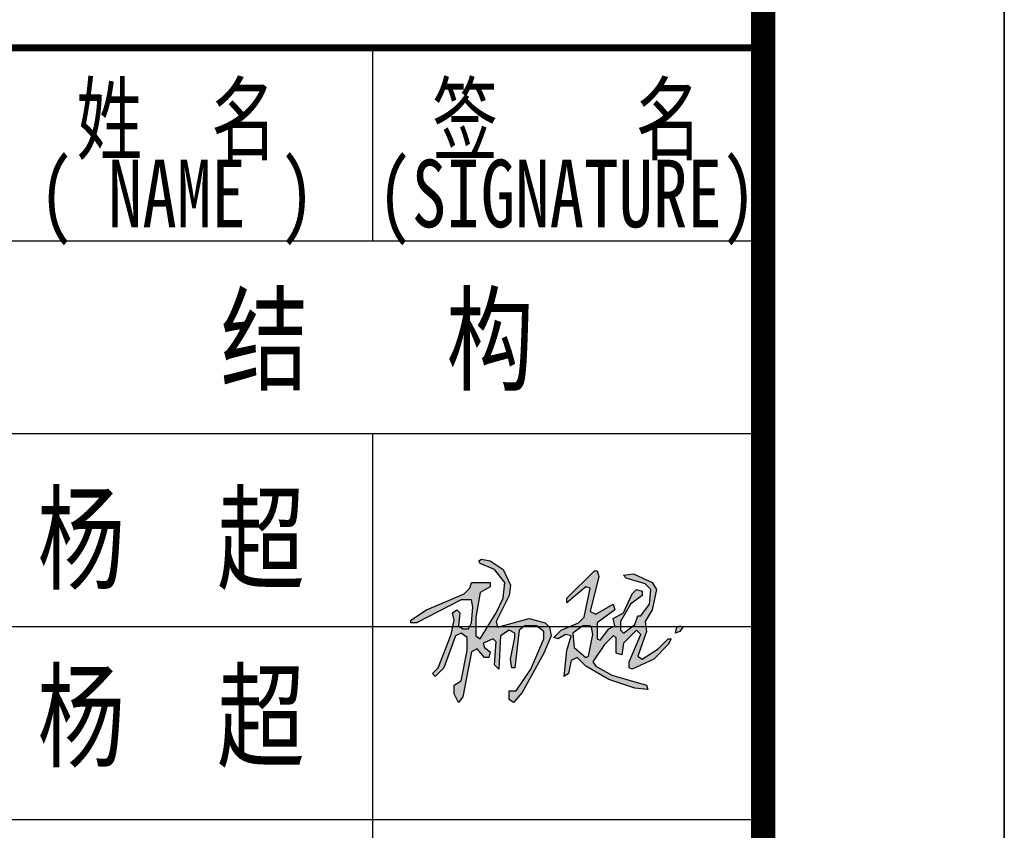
# Model space of a CAD drawing. Extents: x -302077 to 107904, y -9283 to 295706.
# Tile 63 of 256: x -79453 to -75370, y 4472 to 7834. Entities that reach past the tile are written whole.
import ezdxf
from ezdxf.enums import TextEntityAlignment as Align

# ---------------------------------------------------------------- set-up
doc = ezdxf.new("R2010")
doc.units = 0
doc.header["$LTSCALE"] = 500
doc.header["$MEASUREMENT"] = 0
doc.layers.get('0').update_dxf_attribs({"linetype": 'CONTINUOUS'})
doc.layers.add('PUB_TITLE', color=4, linetype='CONTINUOUS')
doc.layers.add('TK', color=7, linetype='CONTINUOUS')
doc.styles.add('-宋体', font='txt', dxfattribs={"width": 0.8})
doc.styles.add('TKHZ1', font='txt', dxfattribs={"width": 0.8})

# ---------------------------------------------------------------- blocks, each defined once
blk = doc.blocks.new('A$C0D8D3458')
at = {"linetype": 'Continuous'}
h = blk.add_hatch(color=256, dxfattribs=at)
h.paths.add_polyline_path([(125, 52), (124, 53), (119, 53), (112, 48), (113, 38), (121, 31), (123, 32), (126, 47)], flags=16)
h.paths.add_polyline_path([(186, 53), (188, 52), (186, 49), (183, 48), (184, 52)])
h.paths.add_polyline_path([(127, 91), (129, 91), (130, 87), (124, 63), (128, 61), (140, 68), (141, 64), (129, 55), (129, 44), (131, 43), (137, 51), (141, 53), (140, 58), (147, 62), (153, 75), (156, 78), (160, 77), (160, 74), (152, 68), (145, 56), (145, 50), (147, 48), (155, 54), (157, 60), (159, 60), (165, 68), (166, 78), (162, 82), (149, 86), (147, 88), (154, 89), (167, 83), (170, 78), (167, 64), (162, 56), (163, 49), (157, 32), (160, 30), (171, 37), (178, 44), (180, 44), (178, 40), (168, 30), (153, 23), (151, 24), (151, 28), (159, 47), (156, 50), (147, 41), (146, 33), (142, 34), (142, 45), (140, 46), (134, 40), (126, 28), (128, 25), (139, 19), (163, 12), (164, 9), (155, 10), (137, 16), (121, 25), (115, 31), (111, 29), (109, 20), (106, 18), (108, 36), (111, 46), (107, 47), (102, 44), (99, 45), (104, 50), (116, 55), (120, 59), (124, 79), (121, 80), (108, 69), (108, 72)])
h.paths.add_polyline_path([(49, 99), (55, 98), (64, 92), (69, 81), (68, 74), (59, 56), (60, 52), (82, 58), (93, 55), (96, 52), (97, 46), (92, 34), (77, 7), (71, 0), (68, 2), (68, 8), (73, 8), (83, 23), (92, 44), (92, 49), (87, 53), (79, 53), (75, 50), (72, 24), (70, 24), (69, 30), (72, 45), (72, 48), (68, 50), (62, 46), (61, 23), (58, 26), (59, 42), (57, 44), (50, 41), (51, 38), (55, 35), (54, 31), (51, 31), (46, 37), (42, 35), (36, 4), (33, 0), (30, 6), (30, 12), (35, 15), (39, 36), (39, 45), (35, 48), (31, 46), (23, 24), (17, 18), (15, 20), (19, 24), (28, 47), (30, 57), (29, 62), (32, 64), (34, 62), (33, 53), (36, 51), (40, 51), (42, 55), (43, 66), (42, 71), (35, 71), (4, 55), (0, 55), (0, 57), (11, 64), (37, 75), (41, 79), (42, 83), (55, 83), (55, 80), (48, 76), (45, 59), (45, 46), (48, 44), (59, 62), (64, 72), (65, 83), (58, 92), (48, 96), (47, 98)])
for points in [[(49, 99), (55, 98), (64, 92), (69, 81), (68, 74), (59, 56), (60, 52), (82, 58), (93, 55), (96, 52), (97, 46), (92, 34), (77, 7), (71, 0), (68, 2), (68, 8), (73, 8), (83, 23), (92, 44), (92, 49), (87, 53), (79, 53), (75, 50), (72, 24), (70, 24), (69, 30), (72, 45), (72, 48), (68, 50), (62, 46), (61, 23), (58, 26), (59, 42), (57, 44), (50, 41), (51, 38), (55, 35), (54, 31), (51, 31), (46, 37), (42, 35), (36, 4), (33, 0), (30, 6), (30, 12), (35, 15), (39, 36), (39, 45), (35, 48), (31, 46), (23, 24), (17, 18), (15, 20), (19, 24), (28, 47), (30, 57), (29, 62), (32, 64), (34, 62), (33, 53), (36, 51), (40, 51), (42, 55), (43, 66), (42, 71), (35, 71), (4, 55), (0, 55), (0, 57), (11, 64), (37, 75), (41, 79), (42, 83), (55, 83), (55, 80), (48, 76), (45, 59), (45, 46), (48, 44), (59, 62), (64, 72), (65, 83), (58, 92), (48, 96), (47, 98), (49, 99)], [(127, 91), (129, 91), (130, 87), (124, 63), (128, 61), (140, 68), (141, 64), (129, 55), (129, 44), (131, 43), (137, 51), (141, 53), (140, 58), (147, 62), (153, 75), (156, 78), (160, 77), (160, 74), (152, 68), (145, 56), (145, 50), (147, 48), (155, 54), (157, 60), (159, 60), (165, 68), (166, 78), (162, 82), (149, 86), (147, 88), (154, 89), (167, 83), (170, 78), (167, 64), (162, 56), (163, 49), (157, 32), (160, 30), (171, 37), (178, 44), (180, 44), (178, 40), (168, 30), (153, 23), (151, 24), (151, 28), (159, 47), (156, 50), (147, 41), (146, 33), (142, 34), (142, 45), (140, 46), (134, 40), (126, 28), (128, 25), (139, 19), (163, 12), (164, 9), (155, 10), (137, 16), (121, 25), (115, 31), (111, 29), (109, 20), (106, 18), (108, 36), (111, 46), (107, 47), (102, 44), (99, 45), (104, 50), (116, 55), (120, 59), (124, 79), (121, 80), (108, 69), (108, 72), (127, 91)], [(125, 52), (124, 53), (119, 53), (112, 48), (113, 38), (121, 31), (123, 32), (126, 47), (125, 52)], [(186, 53), (188, 52), (186, 49), (183, 48), (184, 52), (186, 53)]]:
    blk.add_lwpolyline(points, dxfattribs=at)
blk = doc.blocks.new('wrtgtg')
at = {"color": 4}
blk.add_line((7804.3, -4841.2), (7804.3, 52558.8), dxfattribs=at)
at = {"layer": 'PUB_TITLE'}
for p, q in [((8804.3, 53558.8), (8804.3, -5841.2)), ((7804.3, -4841.2), (7804.3, 52558.8)), ((6186.5, 10358.8), (6186.5, 11158.8)), ((2204.3, 10358.8), (7804.3, 10358.8)), ((2204.3, 9558.8), (7804.3, 9558.8)), ((6186.5, 4748.4), (6186.5, 9558.8)), ((2204.3, 8758.8), (7804.3, 8758.8)), ((2204.3, 7958.8), (7804.3, 7958.8))]:
    blk.add_line(p, q, dxfattribs=at)
blk.add_lwpolyline([(-75295.7, -5841.2), (8804.3, -5841.2), (8804.3, 53558.8), (-75295.7, 53558.8)], close=True, dxfattribs=at)
at = {"layer": 'PUB_TITLE', "const_width": 100}
blk.add_lwpolyline([(-72795.7, -4841.2), (7804.3, -4841.2), (7804.3, 52558.8), (-72795.7, 52558.8)], close=True, dxfattribs=at)
at = {"layer": 'PUB_TITLE', "const_width": 29.7}
blk.add_lwpolyline([(2204.3, 11158.8), (7804.3, 11158.8)], dxfattribs=at)
at = {"linetype": 'Continuous', "xscale": 6, "yscale": 6, "zscale": 6}
blk.add_blockref('A$C0D8D3458', (6342.7, 8443.7), dxfattribs=at)
at = {"layer": 'TK'}
for s, height, style, width, p in [('姓  名', 280, '-宋体', 0.75, (5373, 10868.6)), ('签    名', 280, '-宋体', 0.75, (6990.3, 10868.6)), ('( NAME )', 280, '-宋体', 0.75, (5373, 10533.2)), ('(SIGNATURE)', 280, '-宋体', 0.75, (6990.3, 10533.2)), ('杨  超', 350, 'TKHZ1', 0.8, (5349.1, 9130.3)), ('杨  超', 350, 'TKHZ1', 0.8, (5349.1, 8393.3))]:
    blk.add_text(s, height=height, dxfattribs=dict(at, style=style, width=width)).set_placement(p, align=Align.MIDDLE)
at = {"layer": 'TK', "style": 'TKHZ1', "width": 0.8}
blk.add_text('结   构', height=350, dxfattribs=at).set_placement((6204.6, 9774.3), align=Align.CENTER)

msp = doc.modelspace()

# ---------------------------------------------------------------- block references
msp.add_blockref('wrtgtg', (-84174.787, -3441.74))

doc.saveas('drawing.dxf')
